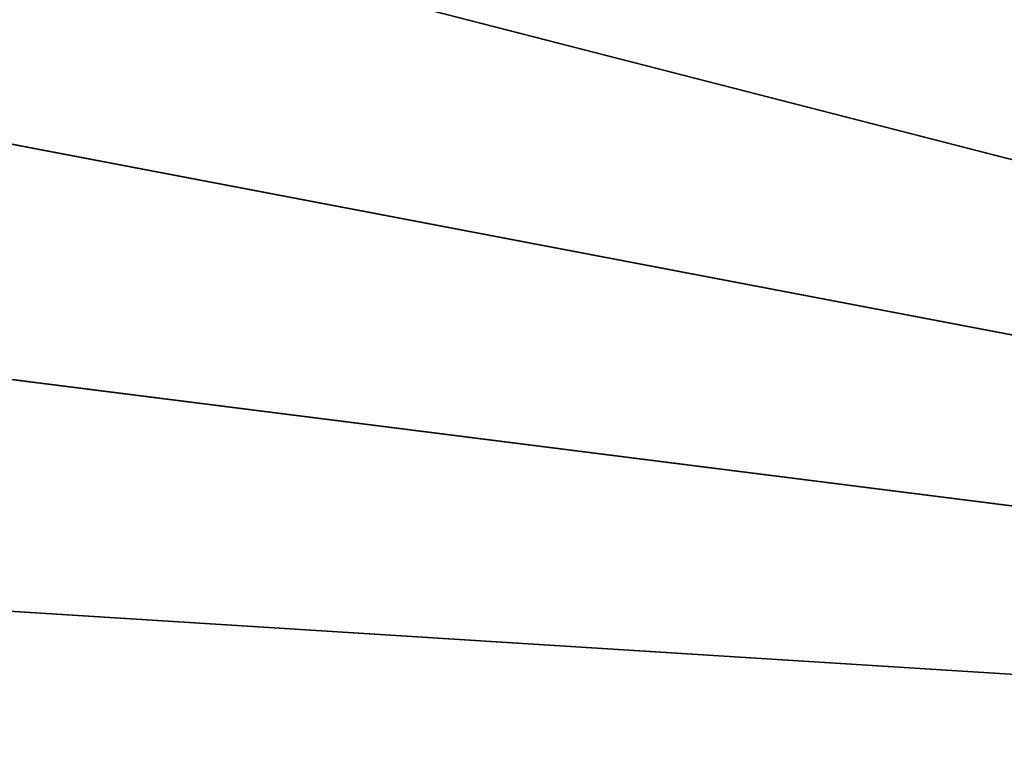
# Model space of a CAD drawing. Header units: millimetres. Extents: x -17.3 to 17.3, y -17.3 to 17.3.
# Tile 9 of 256: x -12.1 to -8.9, y 0.3 to 2.7. Entities that reach past the tile are written whole.
import ezdxf

# ---------------------------------------------------------------- set-up
doc = ezdxf.new("R2010")
doc.units = ezdxf.units.MM
doc.layers.get('0').update_dxf_attribs({"true_color": 0x5890e1})

msp = doc.modelspace()

# ---------------------------------------------------------------- meshes
at = {"color": 206, "true_color": 0x6c0888}
mesh = msp.add_polyface(dxfattribs=at)
corners = [(0, 16.6892, 33.4678), (0, 0, 33.4678), (-1.0479, 16.6563, 33.4678), (0, 0, 33.9833), (0, 16.2671, 33.8989), (-1.0214, 16.235, 33.8989), (-2.0917, 16.5576, 33.4678), (-2.0388, 16.1388, 33.8989), (-3.1272, 16.3936, 33.4678), (-3.0482, 15.979, 33.8989), (-4.1504, 16.1649, 33.4678), (-4.0455, 15.7561, 33.8989), (-5.1573, 15.8724, 33.4678), (-5.0268, 15.4709, 33.8989), (-6.1437, 15.5172, 33.4678), (-5.9883, 15.1248, 33.8989), (-7.1059, 15.1009, 33.4678), (-6.9262, 14.7189, 33.8989), (-8.0401, 14.6249, 33.4678), (-7.8367, 14.255, 33.8989), (-8.9425, 14.0912, 33.4678), (-8.7164, 13.7348, 33.8989), (-9.8097, 13.5019, 33.4678), (-9.5616, 13.1604, 33.8989), (-10.6381, 12.8593, 33.4678), (-10.3691, 12.534, 33.8989), (-11.4246, 12.1659, 33.4678), (-11.1356, 11.8582, 33.8989), (-11.4698, 12.2141, 33.4685), (-12.1659, 11.4246, 33.4678), (-11.8582, 11.1356, 33.8989), (-11.1979, 11.9245, 35.1652), (-11.9245, 11.1979, 35.1652), (-11.0823, 11.8015, 35.209), (-11.8015, 11.0823, 35.209), (-12.5891, 11.8219, 35.7037), (-12.8593, 10.6381, 33.4678), (-12.534, 10.3691, 33.8989), (-13.5019, 9.8097, 33.4678), (-13.1604, 9.5616, 33.8989), (-14.0912, 8.9425, 33.4678), (-13.7348, 8.7164, 33.8989), (-14.6249, 8.0401, 33.4678), (-14.255, 7.8367, 33.8989), (-15.1009, 7.1059, 33.4678), (-14.7189, 6.9262, 33.8989), (-15.5172, 6.1437, 33.4678), (-15.1248, 5.9883, 33.8989), (-15.8724, 5.1573, 33.4678), (-15.4709, 5.0268, 33.8989), (-16.1649, 4.1504, 33.4678), (-15.7561, 4.0455, 33.8989), (-16.3936, 3.1272, 33.4678), (-15.979, 3.0481, 33.8989), (-16.5576, 2.0917, 33.4678), (-16.1388, 2.0388, 33.8989), (-16.6563, 1.0479, 33.4678), (-16.235, 1.0214, 33.8989), (-16.6892, 0, 33.4678), (-16.2671, 0, 33.8989)]
mesh.append_faces([[corners[k] for k in face] for face in [(0, 1, 2), (2, 1, 6), (6, 1, 8), (8, 1, 10), (10, 1, 12), (12, 1, 14), (14, 1, 16), (16, 1, 18), (18, 1, 20), (20, 1, 22), (22, 1, 24), (24, 1, 26), (26, 1, 29), (27, 32, 30), (31, 34, 32), (33, 35, 34), (29, 1, 36), (36, 1, 38), (38, 1, 40), (40, 1, 42), (42, 1, 44), (44, 1, 46), (46, 1, 48), (48, 1, 50), (50, 1, 52), (52, 1, 54), (54, 1, 56), (56, 1, 58)]], dxfattribs={"vtx0": -1, "color": 206})
mesh.append_faces([[corners[k] for k in face] for face in [(3, 4, 5), (3, 5, 7), (3, 7, 9), (3, 9, 11), (3, 11, 13), (3, 13, 15), (3, 15, 17), (3, 17, 19), (3, 19, 21), (3, 21, 23), (3, 23, 25), (3, 25, 27), (28, 26, 29), (3, 27, 30), (27, 31, 32), (31, 33, 34), (3, 30, 37), (3, 37, 39), (3, 39, 41), (3, 41, 43), (3, 43, 45), (3, 45, 47), (3, 47, 49), (3, 49, 51), (3, 51, 53), (3, 53, 55), (3, 55, 57), (3, 57, 59)]], dxfattribs={"vtx2": -1, "color": 206})

doc.saveas('drawing.dxf')
